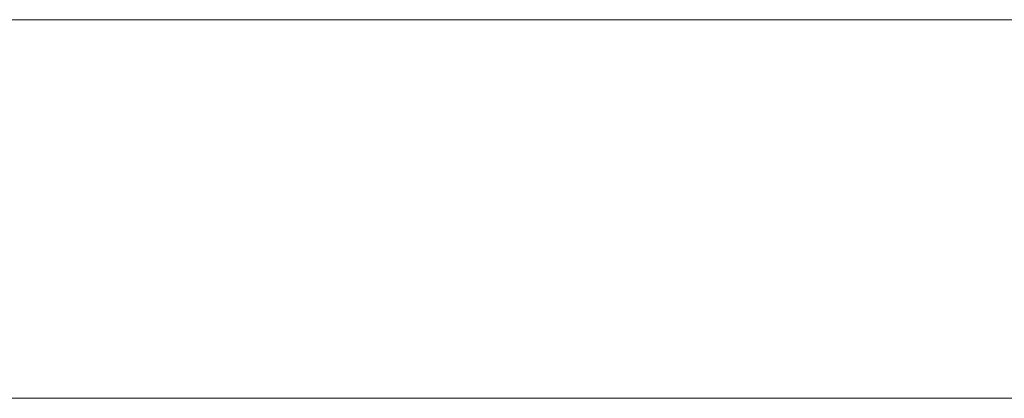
# Model space of a CAD drawing. Header units: millimetres. Extents: x -15489 to 15034, y -13406 to 13375.
# Tile 38 of 40: x -408 to 112, y -2390 to -2190. Entities that reach past the tile are written whole.
import ezdxf

# ---------------------------------------------------------------- set-up
doc = ezdxf.new("R2010")
doc.units = ezdxf.units.MM
doc.layers.add('A-WALL', color=113, linetype='Continuous', lineweight=9)

msp = doc.modelspace()

# ---------------------------------------------------------------- meshes
at = {"layer": 'A-WALL'}
mesh = msp.add_polyface(dxfattribs=at)
corners = [(-4087.87, -2190.12, 8000), (4312.13, -2190.12, 8000), (4312.13, -2190.12), (-4087.87, -2190.12)]
mesh.append_faces([[corners[k] for k in face] for face in [(0, 1, 2, 3)]])
mesh = msp.add_polyface(dxfattribs=at)
corners = [(-4087.87, -2390.12), (-4087.87, -2190.12), (4312.13, -2190.12), (4312.13, -2390.12)]
mesh.append_faces([[corners[k] for k in face] for face in [(0, 1, 2, 3)]])
mesh = msp.add_polyface(dxfattribs=at)
corners = [(4312.13, -2390.12, 8000), (4312.13, -2190.12, 8000), (-4087.87, -2190.12, 8000), (-4087.87, -2390.12, 8000)]
mesh.append_faces([[corners[k] for k in face] for face in [(0, 1, 2, 3)]])
mesh = msp.add_polyface(dxfattribs=at)
corners = [(4312.13, -2390.12), (4312.13, -2390.12, 8000), (-4087.87, -2390.12, 8000), (-4087.87, -2390.12)]
mesh.append_faces([[corners[k] for k in face] for face in [(0, 1, 2, 3)]])

doc.saveas('drawing.dxf')
